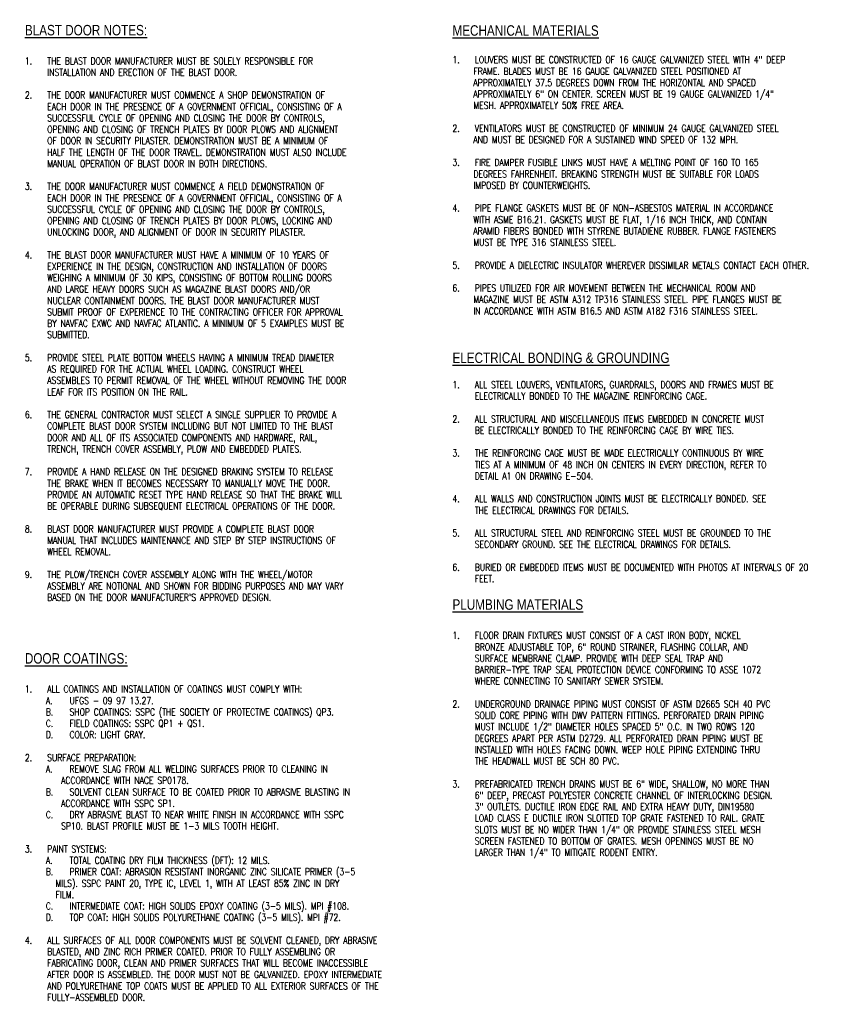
# Model space of a CAD drawing. Header units: inches. Extents: x 1.8 to 31.5, y 29.2 to 46.8.
# Tile 2 of 2: x 16.7 to 31.5, y 29.2 to 46.8. Entities that reach past the tile are written whole.
import ezdxf

# ---------------------------------------------------------------- set-up
doc = ezdxf.new("R2010")
doc.units = ezdxf.units.IN
doc.header["$MEASUREMENT"] = 0
doc.layers.add('S-ANNO-NOTE', color=2, linetype='Continuous', lineweight=35)
doc.styles.add('Annotative', font='romans.shx', dxfattribs={"width": 0.8, "height": 0.125})
doc.styles.add('TITLES', font='swiss.ttf', dxfattribs={"width": 0.8, "height": 0.25})

msp = doc.modelspace()

# ---------------------------------------------------------------- texts
at = {"layer": 'S-ANNO-NOTE', "lineweight": -3, "attachment_point": 1, "bg_fill": 2}
for s, insert, char_height, width, line_spacing_factor, style in [('\\pxt0.53333,1.06667,1.6,2.13333,2.66667,3.2,3.73333,4.26667,4.8,5.33333,5.86667,6.4,6.93333,7.46667,8,8.53333,9.06667,9.6,10.13333,10.66667,11.2,11.73333,12.26667,12.8,13.33333,13.86667,14.4,14.93333,15.46667,16,16.53333,17.06667;{\\LBLAST DOOR NOTES:}', (16.809, 46.725), 0.1875, 6.88976, 0.936439, 'TITLES'), ('\\pxt0.53333,1.06667,1.6,2.13333,2.66667,3.2,3.73333,4.26667,4.8,5.33333,5.86667,6.4,6.93333,7.46667,8,8.53333,9.06667,9.6,10.13333,10.66667,11.2,11.73333,12.26667,12.8,13.33333,13.86667,14.4,14.93333,15.46667,16,16.53333,17.06667;{\\LMECHANICAL MATERIALS}', (24.468, 46.719), 0.1875, 6.88976, 0.936439, 'TITLES'), ('\\pxt0.53333,1.06667,1.6,2.13333,2.66667,3.2,3.73333,4.26667,4.8,5.33333,5.86667,6.4,6.93333,7.46667,8,8.53333,9.06667,9.6,10.13333,10.66667,11.2,11.73333,12.26667,12.8,13.33333,13.86667,14.4,14.93333,15.46667,16,16.53333,17.06667;{\\LELECTRICAL BONDING & GROUNDING}', (24.468, 40.853), 0.1875, 6.88976, 0.936439, 'TITLES'), ('\\pxt0.53333,1.06667,1.6,2.13333,2.66667,3.2,3.73333,4.26667,4.8,5.33333,5.86667,6.4,6.93333,7.46667,8,8.53333,9.06667,9.6,10.13333,10.66667,11.2,11.73333,12.26667,12.8,13.33333,13.86667,14.4,14.93333,15.46667,16,16.53333,17.06667;{\\LPLUMBING MATERIALS}', (24.468, 36.431), 0.1875, 6.88976, 0.936439, 'TITLES'), ('\\pxi-3.2,l3.2,t3.2,6.4,9.6,12.8,16,19.2,22.4,25.6,28.8,32,35.2,38.4,41.6,44.8,48,51.2,54.4,57.6,60.8,64,67.2,70.4,73.6,76.8,80,83.2,86.4,89.6,92.8,96,99.2,102.4;1.^IFLOOR DRAIN FIXTURES MUST CONSIST OF A CAST IRON BODY, NICKEL BRONZE ADJUSTABLE TOP, 6" ROUND STRAINER, FLASHING COLLAR, AND SURFACE MEMBRANE CLAMP. PROVIDE WITH DEEP SEAL TRAP AND BARRIER-TYPE TRAP SEAL PROTECTION DEVICE CONFORMING TO ASSE 1072 WHERE CONNECTING TO SANITARY SEWER SYSTEM.^J\\P2.^IUNDERGROUND DRAINAGE PIPING MUST CONSIST OF ASTM D2665 SCH 40 PVC SOLID CORE PIPING WITH DWV PATTERN FITTINGS. PERFORATED DRAIN PIPING MUST INCLUDE 1/2" DIAMETER HOLES SPACED 5" O.C. IN TWO ROWS 120 DEGREES APART PER ASTM D2729. ALL PERFORATED DRAIN PIPING MUST BE INSTALLED WITH HOLES FACING DOWN. WEEP HOLE PIPING EXTENDING THRU THE HEADWALL MUST BE SCH 80 PVC.^J\\P3.^IPREFABRICATED TRENCH DRAINS MUST BE 6" WIDE, SHALLOW, NO MORE THAN 6" DEEP, PRECAST POLYESTER CONCRETE CHANNEL OF INTERLOCKING DESIGN. 3" OUTLETS. DUCTILE IRON EDGE RAIL AND EXTRA HEAVY DUTY, DIN19580 LOAD CLASS E DUCTILE IRON SLOTTED TOP GRATE FASTENED TO RAIL. GRATE SLOTS MUST BE NO WIDER THAN 1/4" OR PROVIDE STAINLESS STEEL MESH SCREEN FASTENED TO BOTTOM OF GRATES. MESH OPENINGS MUST BE NO LARGER THAN 1/4" TO MITIGATE RODENT ENTRY.', (24.468, 35.845), 0.125, 6.24378, 0.981704, 'Annotative'), ('\\pxt0.53333,1.06667,1.6,2.13333,2.66667,3.2,3.73333,4.26667,4.8,5.33333,5.86667,6.4,6.93333,7.46667,8,8.53333,9.06667,9.6,10.13333,10.66667,11.2,11.73333,12.26667,12.8,13.33333,13.86667,14.4,14.93333,15.46667,16,16.53333,17.06667;{\\LDOOR COATINGS:}', (16.809, 35.466), 0.1875, 6.88976, 0.936439, 'TITLES'), ('\\pxi-3.2,l3.2,t3.2,6.4,9.6,12.8,16,19.2,22.4,25.6,28.8,32,35.2,38.4,41.6,44.8,48,51.2,54.4,57.6,60.8,64,67.2,70.4,73.6,76.8,80,83.2,86.4,89.6,92.8,96,99.2,102.4;1.^IALL COATINGS AND INSTALLATION OF COATINGS MUST COMPLY WITH:\\P\\pi-0.2;A.^IUFGS - 09 97 13.27.\\PB.^ISHOP COATINGS: SSPC (THE SOCIETY OF PROTECTIVE COATINGS) QP3.\\PC.^IFIELD COATINGS: SSPC QP1 + QS1.\\PD.^ICOLOR: LIGHT GRAY.^J\\P\\pi-3.2;2.^ISURFACE PREPARATION:\\P\\pi-0.2;A.^IREMOVE SLAG FROM ALL WELDING SURFACES PRIOR TO CLEANING IN \\P    ACCORDANCE WITH NACE SP0178.\\PB.^ISOLVENT CLEAN SURFACE TO BE COATED PRIOR TO ABRASIVE BLASTING IN \\P    ACCORDANCE WITH SSPC SP1.\\PC.^IDRY ABRASIVE BLAST TO NEAR WHITE FINISH IN ACCORDANCE WITH SSPC \\P    SP10. BLAST PROFILE MUST BE 1-3 MILS TOOTH HEIGHT.^J\\P\\pi-3.2;3.^IPAINT SYSTEMS:\\P\\pi-0.2;A.^ITOTAL COATING DRY FILM THICKNESS (DFT): 12 MILS.\\PB.^IPRIMER COAT: ABRASION RESISTANT INORGANIC ZINC SILICATE PRIMER (3-5 \\P\\pi0,l0,tz;        MILS). SSPC PAINT 20, TYPE IC, LEVEL 1, WITH AT LEAST 85% ZINC IN DRY \\P        FILM.\\P\\pi-0.2,l3.2,t3.2,6.4,9.6,12.8,16,19.2,22.4,25.6,28.8,32,35.2,38.4,41.6,44.8,48,51.2,54.4,57.6,60.8,64,67.2,70.4,73.6,76.8,80,83.2,86.4,89.6,92.8,96,99.2,102.4;C.^IINTERMEDIATE COAT: HIGH SOLIDS EPOXY COATING (3-5 MILS). MPI #108.\\PD.^ITOP COAT: HIGH SOLIDS POLYURETHANE COATING (3-5 MILS). MPI #72.^J\\P\\pi-3.2;4.^IALL SURFACES OF ALL DOOR COMPONENTS MUST BE SOLVENT CLEANED, DRY ABRASIVE BLASTED, AND ZINC RICH PRIMER COATED. PRIOR TO FULLY ASSEMBLING OR FABRICATING DOOR, CLEAN AND PRIMER SURFACES THAT WILL BECOME INACCESSIBLE AFTER DOOR IS ASSEMBLED. THE DOOR MUST NOT BE GALVANIZED. EPOXY INTERMEDIATE AND POLYURETHANE TOP COATS MUST BE APPLIED TO ALL EXTERIOR SURFACES OF THE FULLY-ASSEMBLED DOOR.', (16.809, 34.883), 0.125, 6.93323, 0.981704, 'Annotative')]:
    msp.add_mtext(s, dxfattribs=dict(at, insert=insert, char_height=char_height, width=width, line_spacing_factor=line_spacing_factor, style=style))

# ---------------------------------------------------------------- next in the draw order: texts
at = {"layer": 'S-ANNO-NOTE', "lineweight": -3, "char_height": 0.125, "attachment_point": 1, "line_spacing_factor": 0.981704, "style": 'Annotative', "bg_fill": 2}
for s, insert, width in [("\\pxi-3.2,l3.2,t3.2,6.4,9.6,12.8,16,19.2,22.4,25.6,28.8,32,35.2,38.4,41.6,44.8,48,51.2,54.4,57.6,60.8,64,67.2,70.4,73.6,76.8,80,83.2,86.4,89.6,92.8,96,99.2,102.4;1.^ITHE BLAST DOOR MANUFACTURER MUST BE SOLELY RESPONSIBLE FOR INSTALLATION AND ERECTION OF THE BLAST DOOR.^J\\P2.^ITHE DOOR MANUFACTURER MUST COMMENCE A SHOP DEMONSTRATION OF EACH DOOR IN THE PRESENCE OF A GOVERNMENT OFFICIAL, CONSISTING OF A SUCCESSFUL CYCLE OF OPENING AND CLOSING THE DOOR BY CONTROLS, OPENING AND CLOSING OF TRENCH PLATES BY DOOR PLOWS AND ALIGNMENT OF DOOR IN SECURITY PILASTER. DEMONSTRATION MUST BE A MINIMUM OF HALF THE LENGTH OF THE DOOR TRAVEL. DEMONSTRATION MUST ALSO INCLUDE MANUAL OPERATION OF BLAST DOOR IN BOTH DIRECTIONS.^J\\P3.^ITHE DOOR MANUFACTURER MUST COMMENCE A FIELD DEMONSTRATION OF EACH DOOR IN THE PRESENCE OF A GOVERNMENT OFFICIAL, CONSISTING OF A SUCCESSFUL CYCLE OF OPENING AND CLOSING THE DOOR BY CONTROLS, OPENING AND CLOSING OF TRENCH PLATES BY DOOR PLOWS, LOCKING AND UNLOCKING DOOR, AND ALIGNMENT OF DOOR IN SECURITY PILASTER.^J\\P4.^ITHE BLAST DOOR MANUFACTURER MUST HAVE A MINIMUM OF 10 YEARS OF EXPERIENCE IN THE DESIGN, CONSTRUCTION AND INSTALLATION OF DOORS WEIGHING A MINIMUM OF 30 KIPS, CONSISTING OF BOTTOM ROLLING DOORS AND LARGE HEAVY DOORS SUCH AS MAGAZINE BLAST DOORS AND/OR NUCLEAR CONTAINMENT DOORS. THE BLAST DOOR MANUFACTURER MUST SUBMIT PROOF OF EXPERIENCE TO THE CONTRACTING OFFICER FOR APPROVAL BY NAVFAC EXWC AND NAVFAC ATLANTIC. A MINIMUM OF 5 EXAMPLES MUST BE SUBMITTED.^J\\P5.^IPROVIDE STEEL PLATE BOTTOM WHEELS HAVING A MINIMUM TREAD DIAMETER AS REQUIRED FOR THE ACTUAL WHEEL LOADING. CONSTRUCT WHEEL ASSEMBLES TO PERMIT REMOVAL OF THE WHEEL WITHOUT REMOVING THE DOOR LEAF FOR ITS POSITION ON THE RAIL.^J\\P6.^ITHE GENERAL CONTRACTOR MUST SELECT A SINGLE SUPPLIER TO PROVIDE A COMPLETE BLAST DOOR SYSTEM INCLUDING BUT NOT LIMITED TO THE BLAST DOOR AND ALL OF ITS ASSOCIATED COMPONENTS AND HARDWARE, RAIL, TRENCH, TRENCH COVER ASSEMBLY, PLOW AND EMBEDDED PLATES.^J\\P7.^IPROVIDE A HAND RELEASE ON THE DESIGNED BRAKING SYSTEM TO RELEASE THE BRAKE WHEN IT BECOMES NECESSARY TO MANUALLY MOVE THE DOOR. PROVIDE AN AUTOMATIC RESET TYPE HAND RELEASE SO THAT THE BRAKE WILL BE OPERABLE DURING SUBSEQUENT ELECTRICAL OPERATIONS OF THE DOOR.^J\\P8.^IBLAST DOOR MANUFACTURER MUST PROVIDE A COMPLETE BLAST DOOR MANUAL THAT INCLUDES MAINTENANCE AND STEP BY STEP INSTRUCTIONS OF WHEEL REMOVAL.^J\\P9.^ITHE PLOW/TRENCH COVER ASSEMBLY ALONG WITH THE WHEEL/MOTOR ASSEMBLY ARE NOTIONAL AND SHOWN FOR BIDDING PURPOSES AND MAY VARY BASED ON THE DOOR MANUFACTURER'S APPROVED DESIGN.", (16.809, 46.143), 6.24378), ('\\pxi-3,l3,t3.2,6.4,9.6,12.8,16,19.2,22.4,25.6,28.8,32,35.2,38.4,41.6,44.8,48,51.2,54.4,57.6,60.8,64,67.2,70.4,73.6,76.8,80,83.2,86.4,89.6,92.8,96,99.2,102.4;1.^ILOUVERS MUST BE CONSTRUCTED OF 16 GAUGE GALVANIZED STEEL WITH 4" DEEP FRAME. BLADES MUST BE 16 GAUGE GALVANIZED STEEL POSITIONED AT APPROXIMATELY 37.5 DEGREES DOWN FROM THE HORIZONTAL AND SPACED APPROXIMATELY 6" ON CENTER. SCREEN MUST BE 19 GAUGE GALVANIZED 1/4" MESH. APPROXIMATELY 50% FREE AREA.^J\\P2.^IVENTILATORS MUST BE CONSTRUCTED OF MINIMUM 24 GAUGE GALVANIZED STEEL AND MUST BE DESIGNED FOR A SUSTAINED WIND SPEED OF 132 MPH.^J\\P3.^IFIRE DAMPER FUSIBLE LINKS MUST HAVE A MELTING POINT OF 160 TO 165 DEGREES FAHRENHEIT. BREAKING STRENGTH MUST BE SUITABLE FOR LOADS IMPOSED BY COUNTERWEIGHTS.^J\\P4.^IPIPE FLANGE GASKETS MUST BE OF NON-ASBESTOS MATERIAL IN ACCORDANCE WITH ASME B16.21. GASKETS MUST BE FLAT, 1/16 INCH THICK, AND CONTAIN ARAMID FIBERS BONDED WITH STYRENE BUTADIENE RUBBER. FLANGE FASTENERS MUST BE TYPE 316 STAINLESS STEEL.^J\\P5.^IPROVIDE A DIELECTRIC INSULATOR WHEREVER DISSIMILAR METALS CONTACT EACH OTHER.\\P\\pi0,l0,tz;\\P\\pi-3,l3,t3.2,6.4,9.6,12.8,16,19.2,22.4,25.6,28.8,32,35.2,38.4,41.6,44.8,48,51.2,54.4,57.6,60.8,64,67.2,70.4,73.6,76.8,80,83.2,86.4,89.6,92.8,96,99.2,102.4;6.^IPIPES UTILIZED FOR AIR MOVEMENT BETWEEN THE MECHANICAL ROOM AND MAGAZINE MUST BE ASTM A312 TP316 STAINLESS STEEL. PIPE FLANGES MUST BE IN ACCORDANCE WITH ASTM B16.5 AND ASTM A182 F316 STAINLESS STEEL.\\P\\pi0,l0,tz;   ', (24.468, 46.163), 6.5), ('\\pxi-3.2,l3.2,t3.2,6.4,9.6,12.8,16,19.2,22.4,25.6,28.8,32,35.2,38.4,41.6,44.8,48,51.2,54.4,57.6,60.8,64,67.2,70.4,73.6,76.8,80,83.2,86.4,89.6,92.8,96,99.2,102.4;1.^IALL STEEL LOUVERS, VENTILATORS, GUARDRAILS, DOORS AND FRAMES MUST BE ELECTRICALLY BONDED TO THE MAGAZINE REINFORCING CAGE.^J\\P2.^IALL STRUCTURAL AND MISCELLANEOUS ITEMS EMBEDDED IN CONCRETE MUST BE ELECTRICALLY BONDED TO THE REINFORCING CAGE BY WIRE TIES.^J\\P3.^ITHE REINFORCING CAGE MUST BE MADE ELECTRICALLY CONTINUOUS BY WIRE TIES AT A MINIMUM OF 48 INCH ON CENTERS IN EVERY DIRECTION, REFER TO DETAIL A1 ON DRAWING E-504.^J\\P4.^IALL WALLS AND CONSTRUCTION JOINTS MUST BE ELECTRICALLY BONDED. SEE THE ELECTRICAL DRAWINGS FOR DETAILS.^J\\P5.^IALL STRUCTURAL STEEL AND REINFORCING STEEL MUST BE GROUNDED TO THE SECONDARY GROUND. SEE THE ELECTRICAL DRAWINGS FOR DETAILS.^J\\P6.^IBURIED OR EMBEDDED ITEMS MUST BE DOCUMENTED WITH PHOTOS AT INTERVALS OF 20 FEET.', (24.468, 40.34), 6.24378)]:
    msp.add_mtext(s, dxfattribs=dict(at, insert=insert, width=width))

doc.saveas('drawing.dxf')
